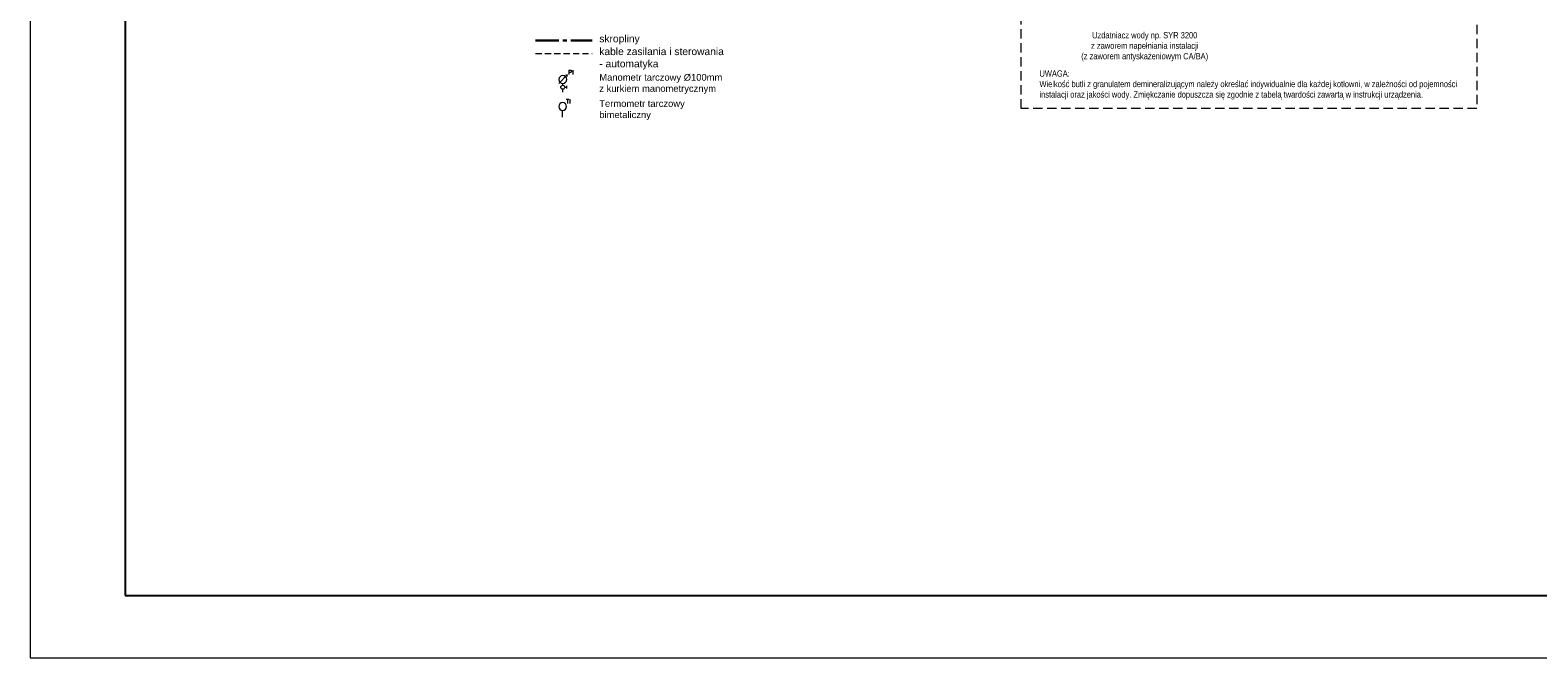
# Model space of a CAD drawing. Header units: millimetres. Extents: x 170 to 590, y -13 to 284.
# Tile 1 of 11: x 170 to 412, y -13 to 88. Entities that reach past the tile are written whole.
import ezdxf
from ezdxf.enums import TextEntityAlignment as Align

# ---------------------------------------------------------------- set-up
doc = ezdxf.new("R2010")
doc.units = ezdxf.units.MM
for name, pattern in [('AUSGEZOGEN', [0]), ('CENTER2', [1.125, 0.75, -0.125, 0.125, -0.125]), ('GESTRICHELT', [0.75, 0.5, -0.25]), ('GESTRICHELT2', [0.375, 0.25, -0.125])]:
    doc.linetypes.add(name, pattern=pattern)
for name, color, linetype, lineweight in [('LINIE CIENKIE', 7, 'Continuous', 15), ('PRZEWODY ELEKTRYCZNE', 3, 'GESTRICHELT2', 15), ('SKROPLINY', 251, 'Continuous', 30), ('URZĄDZENIA', 7, 'Continuous', 20)]:
    doc.layers.add(name, color=color, linetype=linetype, lineweight=lineweight)
doc.layers.add('Opisy', color=7, linetype='Continuous')
doc.styles.add('Arial_1.0', font='arial.ttf')
doc.styles.add('CP_ATTR', font='ROMANS.SHX')
doc.styles.get("Standard").update_dxf_attribs({"font": 'ARIALN.TTF'})

msp = doc.modelspace()

# ---------------------------------------------------------------- linework, layer by layer
at = {"color": 7, "lineweight": 0, "true_color": 0xffffff}
msp.add_lwpolyline([(170.21, -13.14), (590.21, -13.14), (590.21, 283.86), (170.21, 283.86)], close=True, dxfattribs=at)
msp.add_lwpolyline([(185.45, -3.14), (580.21, -3.14), (580.21, 273.86), (185.45, 273.86)], close=True)
at = {"layer": 'LINIE CIENKIE', "color": 8, "linetype": 'GESTRICHELT', "ltscale": 3, "elevation": 0}
msp.add_lwpolyline([(329.32, 104.22), (402.47, 104.22), (402.47, 75), (329.32, 75)], close=True, dxfattribs=at)
at = {"layer": 'PRZEWODY ELEKTRYCZNE', "ltscale": 4}
msp.add_line((251.36, 83.86), (260.41, 83.86), dxfattribs=at)
at = {"layer": 'SKROPLINY', "linetype": 'CENTER2', "ltscale": 5}
msp.add_line((251.36, 85.92), (260.41, 85.92), dxfattribs=at)
at = {"layer": 'URZĄDZENIA'}
for p, q in [((255.09, 79.06), (256.44, 80.41)), ((256.44, 80.41), (256.13, 80.31)), ((256.44, 80.41), (256.34, 80.1)), ((255.72, 78.75), (255.72, 79.06)), ((255.72, 77.67), (255.72, 78.13)), ((256.03, 78.44), (256.34, 78.44)), ((256.34, 78.67), (256.34, 78.21))]:
    msp.add_line(p, q, dxfattribs=at)
at = {"layer": 'URZĄDZENIA', "linetype": 'AUSGEZOGEN'}
msp.add_line((255.69, 73.61), (255.69, 74.72), dxfattribs=at)
at = {"layer": 'URZĄDZENIA'}
for centre, major_axis, start_param, end_param in [((255.72, 79.68), (0.44, 0.44), 5.497787, 11.780972), ((255.72, 78.44), (0.22, 0.22), 1.570796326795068, 7.853981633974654), ((255.69, 75.34), (0.44, 0.44), 5.497787, 11.780972)]:
    msp.add_ellipse(centre, major_axis=major_axis, ratio=1, start_param=start_param, end_param=end_param, dxfattribs=at)

# ---------------------------------------------------------------- texts
at = {"char_height": 1.176, "attachment_point": 1, "style": 'Arial_1.0'}
for s, insert in [('skropliny', (261.58, 86.83)), ('kable zasilania i sterowania\\P- automatyka', (261.58, 84.77)), ('{\\H0.91667x;Manometr tarczowy %%C100mm \\Pz kurkiem manometrycznym}', (261.58, 80.57)), ('{\\H0.91667x;Termometr tarczowy \\Pbimetaliczny }', (261.58, 76.36))]:
    msp.add_mtext(s, dxfattribs=dict(at, insert=insert))
at = {"layer": 'Opisy', "linetype": 'Continuous', "char_height": 1.008}
for s, insert, width, attachment_point in [('Uzdatniacz wody np. SYR 3200 \\Pz zaworem napełniania instalacji\\P(z zaworem antyskażeniowym CA/BA)', (349.14, 87.29, 0), 21.4308, 2), ('UWAGA: \\PWielkość butli z granulatem demineralizującym należy określać indywidualnie dla każdej kotłowni, w zależności od pojemności instalacji oraz jakości wody. Zmiękczanie dopuszcza się zgodnie z tabelą twardości zawartą w instrukcji urządzenia.', (332.24, 81.14, 0), 64.6859, 1)]:
    msp.add_mtext(s, dxfattribs=dict(at, insert=insert, width=width, attachment_point=attachment_point))
at = {"layer": 'URZĄDZENIA', "style": 'CP_ATTR', "flags": 12}
for tag, p in [('PI', (257, 80.83)), ('TI', (256.58, 76.17))]:
    msp.add_attdef(tag, text='M', height=0.728, dxfattribs=at).set_placement(p, align=Align.MIDDLE)

doc.saveas('drawing.dxf')
